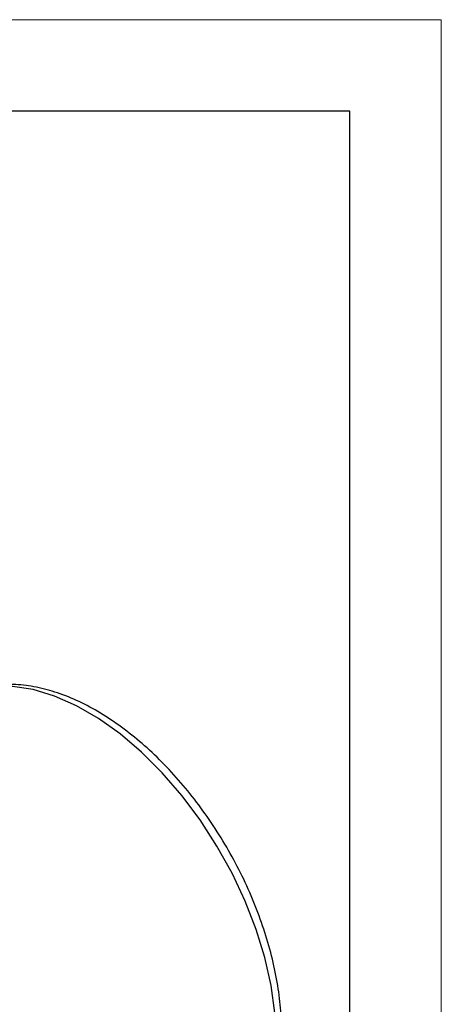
# Model space of a CAD drawing. Header units: millimetres. Extents: x 0 to 420, y 0 to 297.
# Tile 67 of 67: x 397 to 420, y 243 to 297. Entities that reach past the tile are written whole.
import ezdxf

# ---------------------------------------------------------------- set-up
doc = ezdxf.new("R2010")
doc.units = ezdxf.units.MM
doc.layers.add('ОСЕВЫЕ', color=7, linetype='Continuous')

msp = doc.modelspace()

# ---------------------------------------------------------------- linework, layer by layer
at = {"color": 7, "linetype": 'Continuous', "lineweight": 25}
for p, q in [((415, 292), (20, 292)), ((415, 5), (415, 292))]:
    msp.add_line(p, q, dxfattribs=at)
at = {"color": 8, "linetype": 'Continuous', "lineweight": 25, "flags": 128}
msp.add_lwpolyline([(410.9168, 242.80108), (410.70868, 244.28417), (410.36495, 245.80843), (409.89025, 247.35326), (409.29101, 248.89775), (408.57532, 250.42102), (407.75286, 251.90248), (406.83476, 253.32209), (405.83344, 254.66065), (404.76243, 255.90005), (403.63622, 257.02355), (402.47003, 258.01594), (401.27965, 258.8638), (400.08115, 259.55568), (398.89077, 260.0822), (397.72458, 260.43626), (396.59837, 260.61307), (395.52736, 260.61022), (394.52603, 260.42777), (393.60794, 260.06817), (393.51673, 260.02024)], dxfattribs=at)
at = {"color": 7, "linetype": 'Continuous', "lineweight": 25}
msp.add_open_spline([(407.88795, 234.68547), (408.00738, 234.74616), (408.4179, 234.95477), (409.02607, 235.46863), (409.69897, 236.20934), (410.25685, 237.0862), (410.70204, 238.08095), (411.02733, 239.18893), (411.22804, 240.39758), (411.30063, 241.69188), (411.24431, 243.05417), (411.06071, 244.46636), (410.75334, 245.91067), (410.32702, 247.37003), (409.7876, 248.82768), (409.14194, 250.26702), (408.39782, 251.67172), (407.56391, 253.02572), (406.64972, 254.31345), (405.66544, 255.51998), (404.62179, 256.63124), (403.52981, 257.63404), (402.40083, 258.51614), (401.24641, 259.26613), (400.07839, 259.87341), (398.90977, 260.32787), (397.75473, 260.62103), (396.63054, 260.74471), (395.55194, 260.70139), (394.54867, 260.47359), (393.8669, 260.23555), (393.55264, 260.03246), (393.51673, 260.00926)], degree=3, knots=[0, 0, 0, 0, 0.01366609, 0.04697866, 0.08030977, 0.11396277, 0.14813486, 0.18285234, 0.21800319, 0.25341933, 0.28895121, 0.3244862, 0.35997891, 0.39541896, 0.43081101, 0.46616719, 0.50150307, 0.53683574, 0.57218039, 0.60755188, 0.64296851, 0.678448, 0.71400564, 0.74965045, 0.78537748, 0.82115007, 0.85685454, 0.89232729, 0.9273638, 0.9618029, 0.99563558, 1, 1, 1, 1], dxfattribs=at)
at = {"layer": 'ОСЕВЫЕ', "lineweight": 18}
for p, q in [((0, 297), (420, 297)), ((420, 297), (420, 0))]:
    msp.add_line(p, q, dxfattribs=at)

doc.saveas('drawing.dxf')
